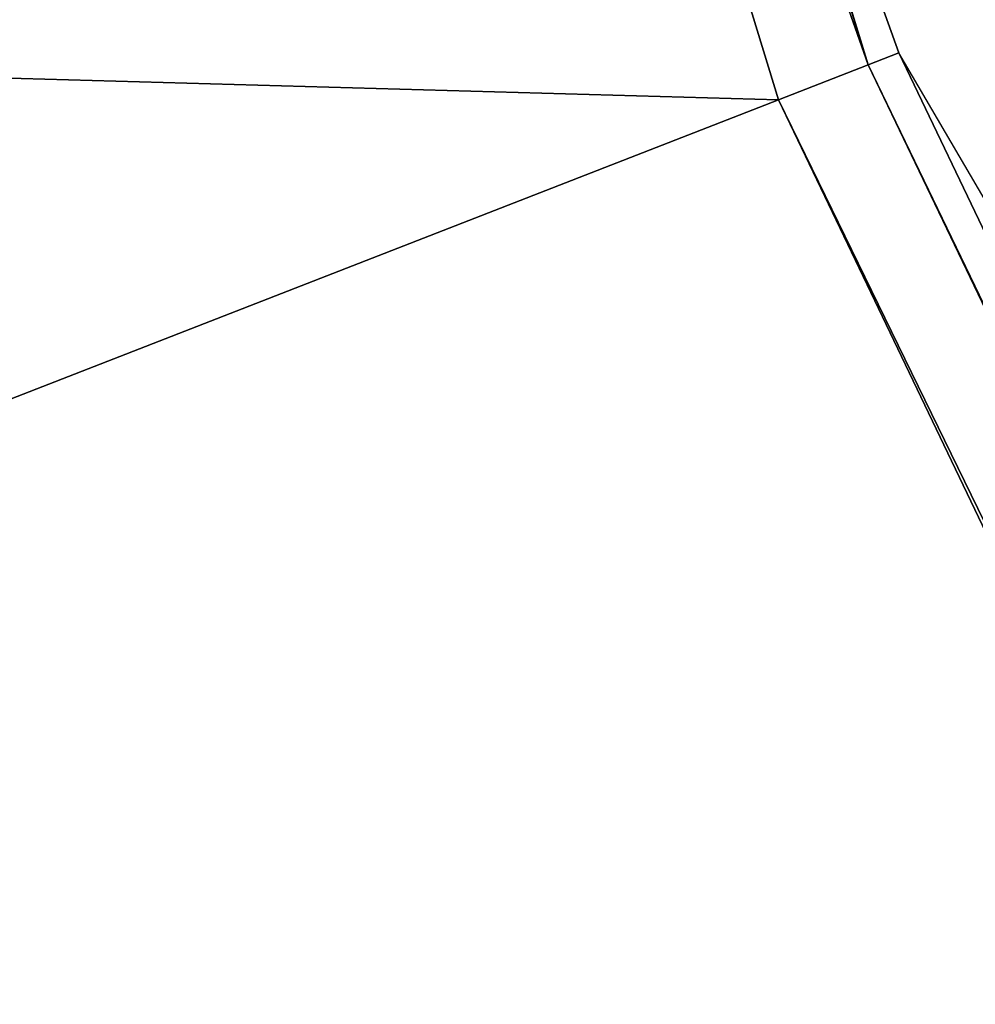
# Model space of a CAD drawing. Header units: millimetres. Extents: x 45 to 395, y 46 to 411.
# Tile 194 of 256: x 126.914 to 127.112, y 138.315 to 138.519. Entities that reach past the tile are written whole.
import ezdxf

# ---------------------------------------------------------------- set-up
doc = ezdxf.new("R2010")
doc.units = ezdxf.units.MM
doc.header["$LTSCALE"] = 25.4
doc.layers.get('0').update_dxf_attribs({"true_color": 0xff5454})

# ---------------------------------------------------------------- blocks, each defined once
blk = doc.blocks.new('HERMANOS-III-8030.STL')
at = {"color": 250, "true_color": 0x262626}
mesh = blk.add_polyface(dxfattribs=at)
corners = [(128.48053, 138.52431, 1307.97766), (120.29595, 144.3732, 1307.07776), (128.34354, 138.32584, 1307.07776), (120.44848, 144.56, 1307.97766)]
mesh.append_faces([[corners[k] for k in face] for face in [(0, 1, 2), (1, 0, 3)]], dxfattribs={"vtx0": -1, "color": 250})
mesh = blk.add_polyface(dxfattribs=at)
corners = [(120.29595, 144.3732, 1307.07776), (120.29595, 144.3732, 1288.87769), (128.34354, 138.32584, 1307.07776)]
mesh.append_faces([[corners[k] for k in face] for face in [(0, 1, 2)]], dxfattribs={"color": 250})
mesh = blk.add_polyface(dxfattribs=at)
corners = [(127.08997, 138.50995, 47.29389), (126.22668, 141.26501, 47.24566), (127.07135, 138.50269, 47.24566), (126.24616, 141.26941, 47.29389)]
mesh.append_faces([[corners[k] for k in face] for face in [(0, 1, 2), (1, 0, 3)]], dxfattribs={"vtx0": -1, "color": 250})
mesh = blk.add_polyface(dxfattribs=at)
corners = [(126.24616, 141.26941, 47.29389), (127.08997, 138.50995, 47.29389), (126.75157, 139.47124, 47.34565)]
mesh.append_faces([[corners[k] for k in face] for face in [(0, 1, 2)]], dxfattribs={"color": 250})
mesh = blk.add_polyface(dxfattribs=at)
corners = [(127.07135, 138.50269, 47.24566), (115.42107, 138.82648, 28.05912), (116.74987, 134.4809, 28.05912), (126.22668, 141.26501, 47.24566)]
mesh.append_faces([[corners[k] for k in face] for face in [(0, 1, 2), (1, 0, 3)]], dxfattribs={"vtx0": -1, "color": 250})
mesh = blk.add_polyface(dxfattribs=at)
corners = [(126.75157, 139.47124, 47.34565), (127.08997, 138.50995, 47.29389), (127.09631, 138.51242, 47.34565)]
mesh.append_faces([[corners[k] for k in face] for face in [(0, 1, 2)]], dxfattribs={"color": 250})
mesh = blk.add_polyface(dxfattribs=at)
corners = [(126.75157, 139.47124, 47.34565), (127.09631, 138.51242, 47.34565), (126.75157, 139.47124, 57.07771)]
mesh.append_faces([[corners[k] for k in face] for face in [(0, 1, 2)]], dxfattribs={"color": 250})
mesh = blk.add_polyface(dxfattribs=at)
corners = [(128.34154, 135.91045, 47.34565), (127.08997, 138.50995, 47.29389), (128.33562, 135.90706, 47.29389), (127.09631, 138.51242, 47.34565)]
mesh.append_faces([[corners[k] for k in face] for face in [(0, 1, 2), (1, 0, 3)]], dxfattribs={"vtx0": -1, "color": 250})
mesh = blk.add_polyface(dxfattribs=at)
corners = [(127.09631, 138.51242, 47.34565), (128.34154, 135.91045, 47.34565), (130.17412, 133.25891, 57.07771)]
mesh.append_faces([[corners[k] for k in face] for face in [(0, 1, 2)]], dxfattribs={"color": 250})
mesh = blk.add_polyface(dxfattribs=at)
corners = [(128.33562, 135.90706, 47.29389), (127.07135, 138.50269, 47.24566), (128.3183, 135.89711, 47.24566), (127.08997, 138.50995, 47.29389)]
mesh.append_faces([[corners[k] for k in face] for face in [(0, 1, 2), (1, 0, 3)]], dxfattribs={"vtx0": -1, "color": 250})
mesh = blk.add_polyface(dxfattribs=at)
corners = [(128.3183, 135.89711, 47.24566), (116.74987, 134.4809, 28.05912), (118.71152, 130.3819, 28.05912), (127.07135, 138.50269, 47.24566)]
mesh.append_faces([[corners[k] for k in face] for face in [(0, 1, 2), (1, 0, 3)]], dxfattribs={"vtx0": -1, "color": 250})

msp = doc.modelspace()

# ---------------------------------------------------------------- block references
at = {"color": 0}
msp.add_blockref('HERMANOS-III-8030.STL', (0, 0), dxfattribs=at)

doc.saveas('drawing.dxf')
